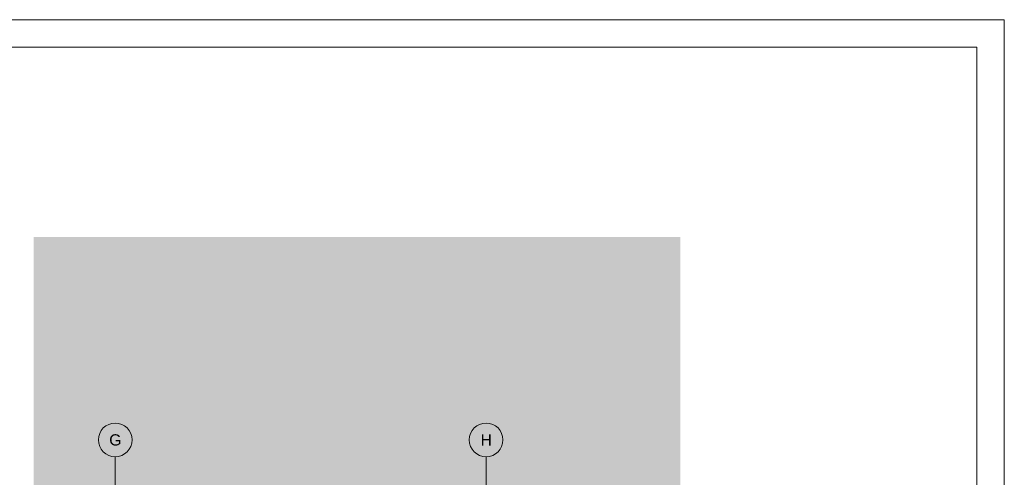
# Paper-space layout 'A-49 WYKOŃCZENIA ŚCIAN - PIĘTRO 4' of a CAD drawing. Header units: millimetres. Extents: x 0 to 500, y 0 to 350.
# Tile 15 of 15: x 325 to 500, y 269 to 350. Entities that reach past the tile are written whole.
import ezdxf
from ezdxf.xclip import XClip

# ---------------------------------------------------------------- set-up
doc = ezdxf.new("R2010")
doc.units = ezdxf.units.MM
doc.header["$MEASUREMENT"] = 0
doc.header["$XCLIPFRAME"] = 0
doc.linetypes.add('DASHDOTX2', pattern=[1000, 500, -250, 0, -250])
for name, color, linetype, lineweight, true_color in [('A_Arkusz_Nr_pióra__255', 7, 'Continuous', 15, 0x242424), ('A_osie_Nr_pióra__16', 7, 'Continuous', 5, 0x0f0f0f), ('A_osie_Nr_pióra__76', 7, 'Continuous', 5, 0x2d2d2d)]:
    doc.layers.add(name, color=color, linetype=linetype, lineweight=lineweight, true_color=true_color)
doc.layers.add('A_podrys', color=7, linetype='Continuous')
doc.styles.add('STYL_AUTOMATYCZNY_1', font='arial.ttf')

# ---------------------------------------------------------------- blocks, each defined once
blk = doc.blocks.new('Rysunek_1_1', base_point=(-1697.51, -276.58))
at = {"linetype": 'Continuous', "lineweight": 0, "true_color": 0x484848}
blk.add_hatch(color=251, dxfattribs=at).paths.add_polyline_path([(442.35, 311.31), (327.29, 311.31), (327.29, 266.31), (423.35, 266.31), (423.35, 107.5), (327.29, 107.5), (327.29, 102.5), (442.35, 102.5)])
at = {"layer": 'A_osie_Nr_pióra__16', "color": 250, "linetype": 'DASHDOTX2', "lineweight": 5, "true_color": 0x0f0f0f}
for p, q in [((341.79, 251.95), (341.79, 272.2)), ((407.79, 251.95), (407.79, 272.2))]:
    blk.add_line(p, q, dxfattribs=at)
at = {"layer": 'A_osie_Nr_pióra__76', "color": 250, "linetype": 'Continuous', "lineweight": 5, "true_color": 0x2d2d2d}
for centre in [(341.79, 275.2), (407.79, 275.2)]:
    blk.add_circle(centre, 3, dxfattribs=at)
at = {"layer": 'A_osie_Nr_pióra__76', "color": 250, "linetype": 'Continuous', "lineweight": 5, "true_color": 0x2d2d2d, "char_height": 2, "attachment_point": 1, "style": 'STYL_AUTOMATYCZNY_1'}
for s, insert in [('\\A1;{\\pql;\\pt0;\\fArial|b0|i0|c238|p0;\\W1.000000;G}', (340.72, 276.2)), ('\\A1;{\\pql;\\pt0;\\fArial|b0|i0|c238|p0;\\W1.000000;H}', (406.8, 276.2))]:
    blk.add_mtext(s, dxfattribs=dict(at, insert=insert))

psp = doc.layouts.new('A-49 WYKOŃCZENIA ŚCIAN - PIĘTRO 4')

# ---------------------------------------------------------------- linework, layer by layer
at = {"layer": 'A_Arkusz_Nr_pióra__255', "color": 250, "linetype": 'Continuous', "lineweight": 15, "true_color": 0x242424}
for q in [(29.9, 345.1), (495.1, 4.9)]:
    psp.add_line((495.1, 345.1), q, dxfattribs=at)
at = {"layer": 'A_Arkusz_Nr_pióra__255', "color": 250, "linetype": 'Continuous', "lineweight": 15, "true_color": 0x242424, "flags": 128}
psp.add_lwpolyline([(0, 350), (500, 350), (500, 0), (0, 0)], close=True, dxfattribs=at)

# ---------------------------------------------------------------- block references
at = {"layer": 'A_podrys', "color": 37, "linetype": 'Continuous', "lineweight": 5, "true_color": 0x656532}
ref = psp.add_blockref('Rysunek_1_1', (-1697.51, -276.58), dxfattribs=at)
XClip(ref).set_block_clipping_path([(327.2882976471, 102.4952640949), (442.3535078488, 311.3052640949)])

doc.saveas('drawing.dxf')
